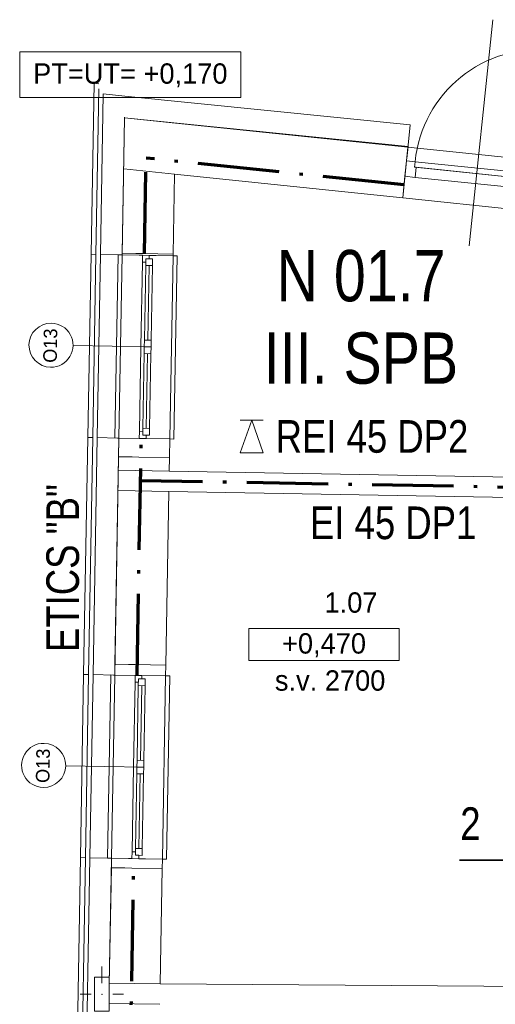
# Model space of a CAD drawing. Header units: millimetres. Extents: x -27888 to 5250, y -7344 to 20101.
# Tile 3 of 10: x -21085 to -17579, y 3478 to 10733. Entities that reach past the tile are written whole.
import ezdxf
from ezdxf.enums import TextEntityAlignment as Align

# ---------------------------------------------------------------- set-up
doc = ezdxf.new("R2010")
doc.units = ezdxf.units.MM
doc.header["$MEASUREMENT"] = 0
doc.linetypes.add('ACAD_ISO10W100', pattern=[18.5, 12, -3, 0.5, -3])
for name, color, linetype, lineweight in [('5._1.NP (3)_2_2D prvky - obecné', 252, 'Continuous', 0), ('5._1.NP (3)_2_Anotace - SP', 252, 'Continuous', 0), ('5._1.NP (3)_2_Konstrukce - nosné', 252, 'Continuous', 0), ('5._1.NP (3)_2_Nové_Konstrukce - nenosné', 252, 'Continuous', 0), ('5._1.NP (3)_2_Nové_Konstrukce - nosné', 252, 'Continuous', 0), ('5._1.NP (3)_2_Nové_Otvory – Dveře', 252, 'Continuous', 0), ('5._1.NP (3)_2_Nové_Otvory – Okna', 252, 'Continuous', 0), ('5._1.NP (3)_2_Nové_Otvory – Značky dveří', 252, 'Continuous', 0), ('5._1.NP (3)_2_Nové_Otvory – Značky oken', 252, 'Continuous', 0), ('5._1.NP (3)_2_Nové_ZJEDNODUŠENÝ DVŮR', 252, 'Continuous', 0), ('5._1.NP (3)_2_Otvory – Značky oken', 252, 'Continuous', 0), ('5._1.NP (3)_2_TZB - elektroinstalace', 252, 'Continuous', 0), ('5._1.NP (3)_2_Zóny', 252, 'Continuous', 0), ('Pož_text', 1, 'Continuous', 35), ('Pož_úseky', 5, 'ACAD_ISO10W100', 70)]:
    doc.layers.add(name, color=color, linetype=linetype, lineweight=lineweight)
doc.styles.add('GENEROVANÝ_STYL_2', font='txt')
doc.styles.add('PBŘ popis', font='arial.ttf', dxfattribs={"width": 0.8})

msp = doc.modelspace()

# ---------------------------------------------------------------- linework, layer by layer
at = {"layer": '5._1.NP (3)_2_2D prvky - obecné', "linetype": 'Continuous'}
for p, q in [((-20311.4, 10013.9), (-20311.5, 10007.9)), ((-19943.7, 9594.6), (-20318.1, 9633.6)), ((-19982.2, 7407), (-20357.2, 7413.6)), ((-19984.9, 7257), (-20359.8, 7263.6)), ((-20048.8, 3627.6), (-20423.7, 3634.2)), ((-20051.4, 3477.6), (-20426.4, 3484.2))]:
    msp.add_line(p, q, dxfattribs=at)
at = {"layer": '5._1.NP (3)_2_Anotace - SP', "linetype": 'Continuous'}
for p, q in [((-19454, 10496), (-21084.5, 10496)), ((-21084.5, 10496), (-21084.5, 10160.3)), ((-19454, 10160.3), (-19454, 10496)), ((-21084.5, 10160.3), (-19454, 10160.3)), ((-18287.5, 6246.7), (-19395.8, 6246.7)), ((-19395.8, 6246.7), (-19395.8, 6011)), ((-18287.5, 6011), (-18287.5, 6246.7)), ((-19395.8, 6011), (-18287.5, 6011))]:
    msp.add_line(p, q, dxfattribs=at)
at = {"layer": '5._1.NP (3)_2_Konstrukce - nosné', "linetype": 'Continuous'}
for p, q in [((-18249, 9543.9), (-18261.9, 9419.6)), ((-20329, 9012.1), (-20229, 9010.3)), ((-20229, 9010.3), (-20179, 9009.4)), ((-20179, 9009.4), (-19954.1, 9005.5)), ((-20355.4, 7512.3), (-20255.4, 7510.5)), ((-20255.4, 7510.5), (-20205.4, 7509.7)), ((-20205.4, 7509.7), (-19980.5, 7505.7)), ((-20382.3, 5983.8), (-20282.4, 5982.1)), ((-20282.4, 5982.1), (-20232.4, 5981.2)), ((-20232.4, 5981.2), (-20007.4, 5977.2)), ((-20408.7, 4484.1), (-20308.8, 4482.3)), ((-20308.8, 4482.3), (-20258.8, 4481.4)), ((-20258.8, 4481.4), (-20033.8, 4477.5))]:
    msp.add_line(p, q, dxfattribs=at)
at = {"layer": '5._1.NP (3)_2_Konstrukce - nosné', "linetype": 'Continuous', "flags": 128}
for points in [[(-20311.4, 10009.9), (-20329, 9012.1)], [(-20311.4, 10009.9), (-19937.1, 9971)], [(-18223.1, 9792.6), (-19937.1, 9971)], [(-19954.1, 9005.5), (-19943.7, 9594.6)], [(-19943.7, 9594.6), (-18261.9, 9419.6)], [(-20355.4, 7512.3), (-20382.3, 5983.8)], [(-19982.2, 7407), (-19980.5, 7505.7)], [(-16194.4, 7340.3), (-19982.2, 7407)], [(-20007.4, 5977.2), (-19984.9, 7257)], [(-19984.9, 7257), (-16197, 7190.3)], [(-20408.7, 4484.1), (-20423.9, 3622.5)], [(-20048.8, 3627.6), (-20033.8, 4477.5)], [(-15961.8, 3598.6), (-20048.8, 3627.6)]]:
    msp.add_lwpolyline(points, dxfattribs=at)
at = {"layer": '5._1.NP (3)_2_Nové_Konstrukce - nenosné', "linetype": 'Continuous', "flags": 128}
for points in [[(-18223.1, 9792.6), (-18249, 9543.9)], [(-20329, 9012.1), (-20329.2, 8999.9)], [(-19954.3, 8993.3), (-20329.2, 8999.9)], [(-19954.3, 8993.3), (-19954.1, 9005.5)], [(-20353, 7650.1), (-20355.4, 7512.3)], [(-20353, 7650.1), (-19978.1, 7643.5)], [(-19980.5, 7505.7), (-19978.1, 7643.5)], [(-20382.3, 5983.8), (-20383.7, 5904)], [(-20008.8, 5897.4), (-20007.4, 5977.2)], [(-20008.8, 5897.4), (-20383.7, 5904)], [(-20407.5, 4554.2), (-20408.7, 4484.1)], [(-20407.5, 4554.2), (-20032.6, 4547.6)], [(-20033.8, 4477.5), (-20032.6, 4547.6)]]:
    msp.add_lwpolyline(points, dxfattribs=at)
at = {"layer": '5._1.NP (3)_2_Nové_Konstrukce - nosné', "linetype": 'Continuous'}
for p, q in [((-18231.6, 9708.8), (-18206.4, 9957.5)), ((-18231.6, 9708.8), (-18222.5, 9798.3)), ((-20558.7, 9003.9), (-20522.1, 9003.3)), ((-20339.2, 9000.1), (-20489.2, 9002.7)), ((-20339.2, 9000.1), (-20329.2, 8999.9)), ((-20582.4, 7654.1), (-20545.8, 7653.5)), ((-20363, 7650.3), (-20513, 7653)), ((-20363, 7650.3), (-20353, 7650.1)), ((-20613.1, 5908), (-20576.5, 5907.3)), ((-20393.7, 5904.1), (-20543.7, 5906.8)), ((-20393.7, 5904.1), (-20383.7, 5904)), ((-20636.8, 4558.2), (-20600.3, 4557.5)), ((-20417.5, 4554.3), (-20567.5, 4557)), ((-20417.5, 4554.3), (-20407.5, 4554.2))]:
    msp.add_line(p, q, dxfattribs=at)
at = {"layer": '5._1.NP (3)_2_Nové_Konstrukce - nosné', "linetype": 'Continuous', "flags": 128}
for points in [[(-20536.5, 10263.9), (-20558.7, 9003.9)], [(-20522.1, 9003.3), (-20500.7, 10223.5)], [(-20468.4, 10186.6), (-20489.2, 9002.7)], [(-20468.4, 10186.6), (-20308.6, 10170.5)], [(-18206.4, 9957.5), (-20308.6, 10170.5)], [(-20329.2, 8999.9), (-20311.4, 10009.9)], [(-20311.4, 10009.9), (-18222.5, 9798.3)], [(-20582.4, 7654.1), (-20613.1, 5908)], [(-20576.5, 5907.3), (-20545.8, 7653.5)], [(-20513, 7653), (-20543.7, 5906.8)], [(-20383.7, 5904), (-20353, 7650.1)], [(-20636.8, 4558.2), (-20668.9, 2729.7)], [(-20632.4, 2729.1), (-20600.3, 4557.5)], [(-20567.5, 4557), (-20599.7, 2728.6)], [(-20423.9, 3622.5), (-20407.5, 4554.2)]]:
    msp.add_lwpolyline(points, dxfattribs=at)
at = {"layer": '5._1.NP (3)_2_Nové_Otvory – Dveře', "linetype": 'Continuous'}
for p, q in [((-18231.6, 9708.8), (-18206.4, 9957.5)), ((-18231.6, 9708.8), (-18222.5, 9798.3)), ((-18223.1, 9792.6), (-18233.4, 9693.1)), ((-18223.1, 9792.6), (-17178.7, 9683.9)), ((-18233.4, 9693.1), (-18245.3, 9578.7)), ((-18233.4, 9693.1), (-18245.3, 9578.7)), ((-18233.4, 9693.1), (-18245.3, 9578.7)), ((-18170.8, 9686.6), (-18233.4, 9693.1)), ((-18174.9, 9646.8), (-18170.8, 9686.6)), ((-18174.9, 9646.8), (-18170.8, 9686.6)), ((-18170.8, 9686.6), (-17251.7, 9590.9)), ((-18245.3, 9578.7), (-18261.9, 9419.6)), ((-18245.3, 9578.7), (-18170.7, 9571)), ((-18163, 9645.6), (-18174.9, 9646.8)), ((-17255.9, 9551.1), (-18174.9, 9646.8)), ((-18170.7, 9571), (-18163, 9645.6)), ((-18163, 9645.6), (-17267.8, 9552.4)), ((-17275.6, 9477.8), (-18170.7, 9571)), ((-18261.9, 9419.6), (-17217.5, 9310.9))]:
    msp.add_line(p, q, dxfattribs=at)
msp.add_arc((-17251.7, 9590.9), 924, 84.05784, 174.05784, dxfattribs=at)
at = {"layer": '5._1.NP (3)_2_Nové_Otvory – Okna', "linetype": 'Continuous'}
for p, q in [((-20558.7, 9003.9), (-20582.4, 7654.1)), ((-20558.7, 9003.9), (-20522.1, 9003.3)), ((-20522.1, 9003.3), (-20545.8, 7653.5)), ((-20513, 7653), (-20489.2, 9002.7)), ((-20339.2, 9000.1), (-20489.2, 9002.7)), ((-20383, 7650.7), (-20359.2, 9000.5)), ((-20359.2, 9000.5), (-20329.2, 8999.9)), ((-20353, 7650.1), (-20329.2, 8999.9)), ((-20353, 7650.1), (-20329.2, 8999.9)), ((-20339.2, 9000.1), (-20329.2, 8999.9)), ((-20329.2, 8999.9), (-20179.3, 8997.3)), ((-20179.3, 8997.3), (-20180.1, 8947.3)), ((-20179.3, 8997.3), (-20129.3, 8996.4)), ((-20179.3, 8997.3), (-20129.3, 8996.4)), ((-20180.1, 8947.3), (-20191.1, 8322.4)), ((-20180.1, 8947.3), (-20155.1, 8946.9)), ((-20154.7, 8971.9), (-20155.6, 8921.9)), ((-20155.1, 8946.9), (-20154.7, 8971.9)), ((-20154.7, 8971.9), (-20129.7, 8971.4)), ((-20104.7, 8971), (-20154.7, 8971.9)), ((-20129.7, 8971.4), (-20129.3, 8996.4)), ((-20129.3, 8996.4), (-19954.3, 8993.3)), ((-20105.6, 8921), (-20104.7, 8971)), ((-19978.1, 7643.5), (-19954.3, 8993.3)), ((-19924.3, 8992.8), (-19954.3, 8993.3)), ((-19948.1, 7643), (-19924.3, 8992.8)), ((-20155.6, 8921.9), (-20165.3, 8371.9)), ((-20155.6, 8921.9), (-20105.6, 8921)), ((-20140.3, 8371.5), (-20130.6, 8921.4)), ((-20115.3, 8371.1), (-20105.6, 8921)), ((-20115.3, 8371.1), (-20105.6, 8921)), ((-20165.3, 8371.9), (-20166.1, 8322)), ((-20115.3, 8371.1), (-20165.3, 8371.9)), ((-20116.1, 8321.1), (-20115.3, 8371.1)), ((-20191.1, 8322.4), (-20202.1, 7697.5)), ((-20167, 8272), (-20176.7, 7722)), ((-20166.1, 8322), (-20167, 8272)), ((-20167, 8272), (-20117, 8271.1)), ((-20116.1, 8321.1), (-20166.1, 8322)), ((-20166.1, 8322), (-20116.1, 8321.1)), ((-20151.7, 7721.6), (-20142, 8271.5)), ((-20126.7, 7721.2), (-20117, 8271.1)), ((-20126.7, 7721.2), (-20117, 8271.1)), ((-20117, 8271.1), (-20116.1, 8321.1)), ((-20202.1, 7697.5), (-20203, 7647.5)), ((-20177.1, 7697), (-20202.1, 7697.5)), ((-20176.7, 7722), (-20177.6, 7672.1)), ((-20177.6, 7672.1), (-20177.1, 7697)), ((-20126.7, 7721.2), (-20176.7, 7722)), ((-20127.6, 7671.2), (-20126.7, 7721.2)), ((-20582.4, 7654.1), (-20545.8, 7653.5)), ((-20363, 7650.3), (-20513, 7653)), ((-20353, 7650.1), (-20383, 7650.7)), ((-20363, 7650.3), (-20353, 7650.1)), ((-20353, 7650.1), (-20203, 7647.5)), ((-20203, 7647.5), (-20153, 7646.6)), ((-20203, 7647.5), (-20153, 7646.6)), ((-20152.6, 7671.6), (-20177.6, 7672.1)), ((-20177.6, 7672.1), (-20127.6, 7671.2)), ((-20153, 7646.6), (-20152.6, 7671.6)), ((-20153, 7646.6), (-19978.1, 7643.5)), ((-19978.1, 7643.5), (-19948.1, 7643)), ((-20613.1, 5908), (-20636.8, 4558.2)), ((-20613.1, 5908), (-20576.5, 5907.3)), ((-20576.5, 5907.3), (-20600.3, 4557.5)), ((-20567.5, 4557), (-20543.7, 5906.8)), ((-20393.7, 5904.1), (-20543.7, 5906.8)), ((-20437.5, 4554.7), (-20413.7, 5904.5)), ((-20413.7, 5904.5), (-20383.7, 5904)), ((-20407.5, 4554.2), (-20383.7, 5904)), ((-20407.5, 4554.2), (-20383.7, 5904)), ((-20393.7, 5904.1), (-20383.7, 5904)), ((-20383.7, 5904), (-20233.8, 5901.3)), ((-20233.8, 5901.3), (-20234.6, 5851.3)), ((-20233.8, 5901.3), (-20183.8, 5900.4)), ((-20233.8, 5901.3), (-20183.8, 5900.4)), ((-20184.2, 5875.4), (-20183.8, 5900.4)), ((-20183.8, 5900.4), (-20008.8, 5897.4)), ((-20032.6, 4547.6), (-20008.8, 5897.4)), ((-19978.8, 5896.8), (-20008.8, 5897.4)), ((-20002.6, 4547), (-19978.8, 5896.8)), ((-20234.6, 5851.3), (-20245.7, 5226.4)), ((-20234.6, 5851.3), (-20209.7, 5850.9)), ((-20210.1, 5825.9), (-20219.8, 5276)), ((-20209.2, 5875.9), (-20210.1, 5825.9)), ((-20210.1, 5825.9), (-20160.1, 5825)), ((-20209.7, 5850.9), (-20209.2, 5875.9)), ((-20209.2, 5875.9), (-20184.2, 5875.4)), ((-20159.2, 5875), (-20209.2, 5875.9)), ((-20194.8, 5275.5), (-20185.1, 5825.4)), ((-20169.8, 5275.1), (-20160.1, 5825)), ((-20169.8, 5275.1), (-20160.1, 5825)), ((-20160.1, 5825), (-20159.2, 5875)), ((-20245.7, 5226.4), (-20256.7, 4601.5)), ((-20220.7, 5226), (-20221.5, 5176)), ((-20219.8, 5276), (-20220.7, 5226)), ((-20170.7, 5225.1), (-20220.7, 5226)), ((-20220.7, 5226), (-20170.7, 5225.1)), ((-20169.8, 5275.1), (-20219.8, 5276)), ((-20171.5, 5175.1), (-20170.7, 5225.1)), ((-20170.7, 5225.1), (-20169.8, 5275.1)), ((-20221.5, 5176), (-20231.2, 4626.1)), ((-20221.5, 5176), (-20171.5, 5175.1)), ((-20206.2, 4625.6), (-20196.5, 5175.5)), ((-20181.2, 4625.2), (-20171.5, 5175.1)), ((-20181.2, 4625.2), (-20171.5, 5175.1)), ((-20256.7, 4601.5), (-20257.5, 4551.5)), ((-20231.7, 4601.1), (-20256.7, 4601.5)), ((-20231.2, 4626.1), (-20232.1, 4576.1)), ((-20232.1, 4576.1), (-20231.7, 4601.1)), ((-20207.1, 4575.6), (-20232.1, 4576.1)), ((-20232.1, 4576.1), (-20182.1, 4575.2)), ((-20181.2, 4625.2), (-20231.2, 4626.1)), ((-20207.5, 4550.6), (-20207.1, 4575.6)), ((-20182.1, 4575.2), (-20181.2, 4625.2)), ((-20636.8, 4558.2), (-20600.3, 4557.5)), ((-20417.5, 4554.3), (-20567.5, 4557)), ((-20407.5, 4554.2), (-20437.5, 4554.7)), ((-20417.5, 4554.3), (-20407.5, 4554.2)), ((-20407.5, 4554.2), (-20257.5, 4551.5)), ((-20257.5, 4551.5), (-20207.5, 4550.6)), ((-20257.5, 4551.5), (-20207.5, 4550.6)), ((-20207.5, 4550.6), (-20032.6, 4547.6)), ((-20032.6, 4547.6), (-20002.6, 4547))]:
    msp.add_line(p, q, dxfattribs=at)
at = {"layer": '5._1.NP (3)_2_Nové_Otvory – Značky dveří', "linetype": 'Continuous'}
msp.add_line((-17597.4, 10732.8), (-17770.8, 9066.8), dxfattribs=at)
at = {"layer": '5._1.NP (3)_2_Nové_Otvory – Značky oken', "linetype": 'Continuous'}
for p, q in [((-20116.1, 8321.1), (-20691.1, 8331.2)), ((-20170.7, 5225.1), (-20745.6, 5235.2))]:
    msp.add_line(p, q, dxfattribs=at)
at = {"layer": '5._1.NP (3)_2_Nové_Otvory – Značky oken', "linetype": 'Continuous', "flags": 128}
for points in [[(-20856.4, 8171.6, 1), (-20850.7, 8496.5, 1)], [(-20910.9, 5075.6, 1), (-20905.2, 5400.6, 1)]]:
    msp.add_lwpolyline(points, format="xyb", close=True, dxfattribs=at)
at = {"layer": '5._1.NP (3)_2_Nové_ZJEDNODUŠENÝ DVŮR', "linetype": 'Continuous', "flags": 128}
msp.add_lwpolyline([(-20536.5, 10263.9), (-20500, 10260.2)], dxfattribs=at)
at = {"layer": '5._1.NP (3)_2_TZB - elektroinstalace', "linetype": 'Continuous'}
for p, q in [((-20478.9, 3632.3), (-20478.9, 3757.3)), ((-20558.9, 3552.3), (-20638.9, 3552.3)), ((-20398.9, 3552.3), (-20318.9, 3552.3))]:
    msp.add_line(p, q, dxfattribs=at)
at = {"layer": '5._1.NP (3)_2_TZB - elektroinstalace', "linetype": 'Continuous', "flags": 128}
msp.add_lwpolyline([(-20533.9, 3427.3), (-20423.9, 3427.3), (-20423.9, 3677.3), (-20533.9, 3677.3)], close=True, dxfattribs=at)
at = {"layer": '5._1.NP (3)_2_TZB - elektroinstalace', "linetype": 'Continuous'}
msp.add_point((-20478.9, 3552.3), dxfattribs=at)
at = {"layer": 'Pož_text', "lineweight": 15, "ltscale": 75}
for p, q in [((-19374.8, 7782.6), (-19459.5, 7541.1)), ((-19290.1, 7782.6), (-19459.5, 7782.6)), ((-19374.8, 7782.6), (-19290.1, 7541.1)), ((-19290.1, 7541.1), (-19459.5, 7541.1))]:
    msp.add_line(p, q, dxfattribs=at)
at = {"layer": 'Pož_text', "ltscale": 50}
msp.add_line((-17292.7, 4540.4), (-17842, 4540.4), dxfattribs=at)
at = {"layer": 'Pož_úseky', "ltscale": 50}
for p, q in [((-20164.5, 9009.2), (-20152.1, 9712.6)), ((-18252, 9514.8), (-20152.1, 9712.6)), ((-20219.2, 5901.1), (-20188.4, 7647.2)), ((-16037, 7262.2), (-20193.9, 7335.4)), ((-20275.1, 2722.8), (-20242.9, 4551.3))]:
    msp.add_line(p, q, dxfattribs=at)

# ---------------------------------------------------------------- texts
at = {"layer": '5._1.NP (3)_2_Anotace - SP', "linetype": 'Continuous', "char_height": 150, "attachment_point": 5, "style": 'GENEROVANÝ_STYL_2'}
for s, insert in [('\\A1;PT=UT= +0,170 ', (-20269.2, 10322.2)), ('\\A1;+0,470', (-18841.6, 6122.9)), ('\\A1;s.v. 2700', (-18796.5, 5862.5))]:
    msp.add_mtext(s, dxfattribs=dict(at, insert=insert))
at = {"layer": '5._1.NP (3)_2_Otvory – Značky oken', "linetype": 'Continuous', "char_height": 100, "attachment_point": 4, "rotation": 88.99119, "style": 'GENEROVANÝ_STYL_2'}
for insert in [(-20860.7, 8204.8), (-20915.2, 5108.8)]:
    msp.add_mtext('\\A1;\\pt0;O13', dxfattribs=dict(at, insert=insert))
at = {"layer": '5._1.NP (3)_2_Zóny', "linetype": 'Continuous', "insert": (-18642.5, 6513.2), "char_height": 150, "attachment_point": 2, "style": 'GENEROVANÝ_STYL_2'}
msp.add_mtext('\\A1;\\pt0;1.07', dxfattribs=at)
at = {"layer": 'Pož_text', "ltscale": 75, "style": 'PBŘ popis', "width": 0.8}
for s, height, p in [('N 01.7', 378.12, (-18568.9, 8846.9)), ('III. SPB', 378.12, (-18568.9, 8239.5)), ('REI 45 DP2', 240.62, (-18488, 7662.4)), ('EI 45 DP1', 240.62, (-18332, 7023.8)), ('2', 240.6, (-17762.8, 4810.7))]:
    msp.add_text(s, height=height, dxfattribs=at).set_placement(p, align=Align.MIDDLE)
msp.add_text('ETICS "B"', height=240.62, rotation=90, dxfattribs=at).set_placement((-20767.8, 6692.3), align=Align.MIDDLE)

doc.saveas('drawing.dxf')
